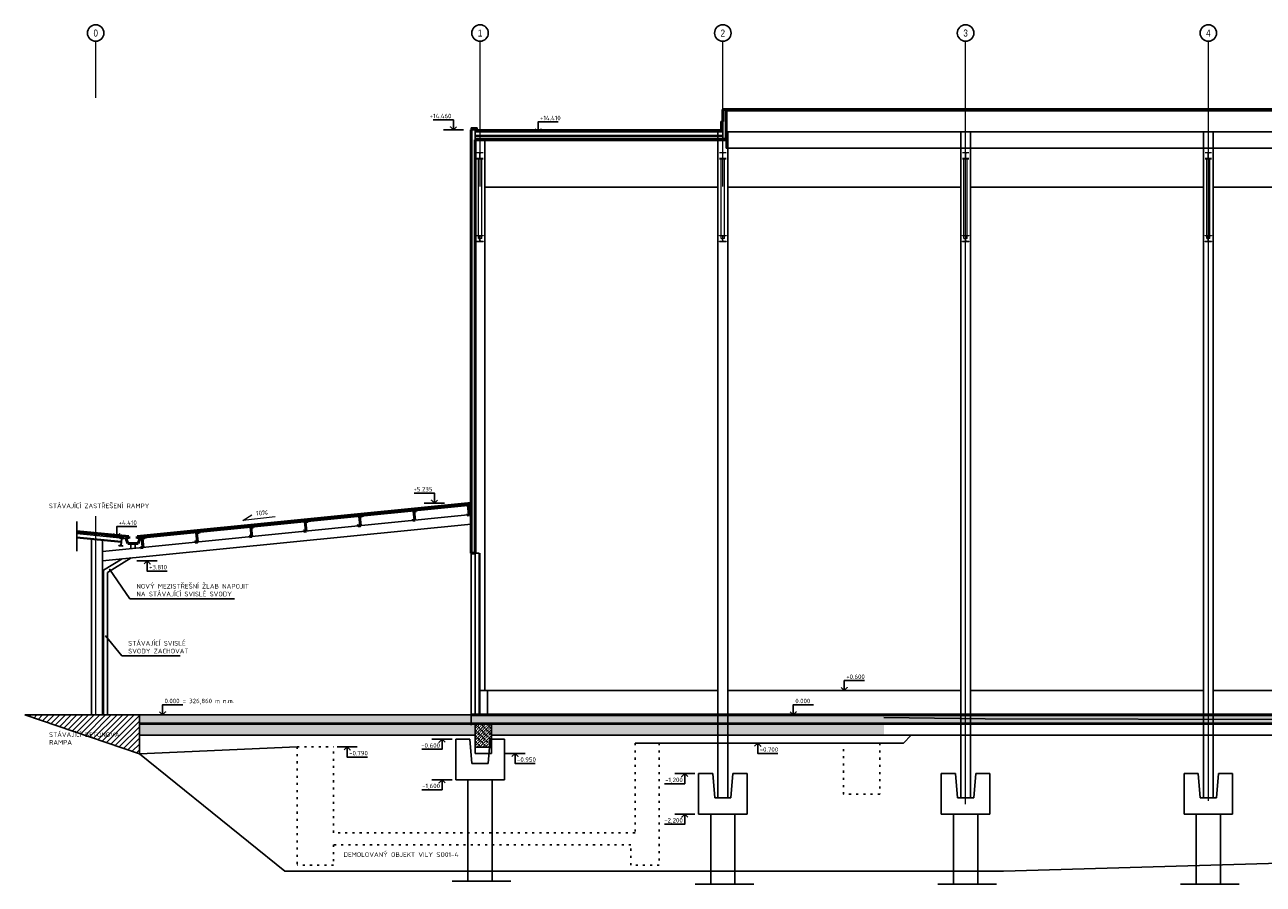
# Model space of a CAD drawing. Header units: millimetres. Extents: x -102634 to 407724, y -68883 to 155589.
# Tile 40 of 80: x 50190 to 80801, y 106976 to 128218. Entities that reach past the tile are written whole.
import ezdxf
from ezdxf.enums import TextEntityAlignment as Align
from ezdxf.lldxf.tags import DXFTag

# ---------------------------------------------------------------- set-up
doc = ezdxf.new("R2010")
doc.units = ezdxf.units.MM
doc.header["$LTSCALE"] = 20
for name, pattern in [('BOURANI', [8.89, 2.54, -6.35]), ('IZOLACE_VODOTESNA_0.5', [30, 15, -15]), ('XKITLINE00', [0])]:
    doc.linetypes.add(name, pattern=pattern)
for name, color, linetype, lineweight in [('CKBOURANI', 7, 'BOURANI', 25), ('CKIZOLACE', 7, 'Continuous', 18), ('CKRASTR', 7, 'DASHDOT', 18), ('CKRASTR_POPIS', 9, 'Continuous', 25), ('CKSTENY_PODROVINOU', 7, 'Continuous', 25), ('CKSTENY_REZ', 7, 'Continuous', 50), ('CKTEXTY_MALE', 8, 'Continuous', 18), ('pohledy', 7, 'Continuous', 25), ('Položka', 2, 'Continuous', 0), ('srafy', 7, 'Continuous', 18)]:
    doc.layers.add(name, color=color, linetype=linetype, lineweight=lineweight)
doc.layers.add('CKKOTY_VYS', color=8, linetype='Continuous', lineweight=25, plot=False)
doc.styles.add('Arial', font='arial.ttf', dxfattribs={"width": 0.8})
doc.styles.get("Standard").update_dxf_attribs({"font": 'isocpeur.ttf'})
tags = doc.linetypes.add('DASHDOT', pattern=[25.4, 12.7, -6.35, 0, -6.35]).pattern_tags.tags
tags[10:11] = [DXFTag(74, 4), DXFTag(75, 0), DXFTag(340, '0'), DXFTag(46, 0.0), DXFTag(50, 0.0), DXFTag(44, 0.0), DXFTag(45, 0.0)]
tags[8:9] = [DXFTag(74, 4), DXFTag(75, 0), DXFTag(340, '0'), DXFTag(46, 0.0), DXFTag(50, 0.0), DXFTag(44, 0.0), DXFTag(45, 0.0)]
tags[6:7] = [DXFTag(74, 4), DXFTag(75, 0), DXFTag(340, '0'), DXFTag(46, 0.0), DXFTag(50, 0.0), DXFTag(44, 0.0), DXFTag(45, 0.0)]
tags[4:5] = [DXFTag(74, 4), DXFTag(75, 0), DXFTag(340, '0'), DXFTag(46, 0.0), DXFTag(50, 0.0), DXFTag(44, 0.0), DXFTag(45, 0.0)]
tags = doc.linetypes.add('DASHED', pattern=[19.05, 12.7, -6.35]).pattern_tags.tags
tags[6:7] = [DXFTag(74, 4), DXFTag(75, 0), DXFTag(340, '0'), DXFTag(46, 0.0), DXFTag(50, 0.0), DXFTag(44, 0.0), DXFTag(45, 0.0)]
tags[4:5] = [DXFTag(74, 4), DXFTag(75, 0), DXFTag(340, '0'), DXFTag(46, 0.0), DXFTag(50, 0.0), DXFTag(44, 0.0), DXFTag(45, 0.0)]
doc.linetypes.add('IZOLACE_TEPELNA_U_0.5', pattern='A,0.001,[221,CADKON.SHX,S=1,R=0,X=0,Y=0],-2,[221,CADKON.SHX,S=1,R=180,X=2,Y=0],-2', length=4.001)
tags = doc.linetypes.add('PRERUSENI', pattern='A,60,[100,CADKON.SHX,S=2.5,R=0,X=0,Y=0],-10', length=70).pattern_tags.tags
tags[12:13] = [DXFTag(74, 4), DXFTag(75, 0), DXFTag(340, '0'), DXFTag(46, 0.0), DXFTag(50, 0.0), DXFTag(44, 0.0), DXFTag(45, 0.0)]
doc.dimstyles.new('CADKON$7', dxfattribs={"dimscale": 100, "dimtxt": 2.5, "dimasz": 2.5, "dimexe": 1.8, "dimexo": 5, "dimgap": 0.6, "dimtad": 1, "dimrnd": 1, "dimtxsty": 'Standard', "dimblk1": 'OBLIQUE', "dimblk2": 'OBLIQUE', "dimsah": 1, "dimcen": 2.5, "dimadec": 1, "dimazin": 2, "dimtfac": 1, "dimtdec": 4, "dimtix": 1, "dimtmove": 0, "dimatfit": 3, "dimldrblk": 'DOTSMALL', "dimfxl": 5, "dimfxlon": 1, "dimtfill": 1, "dimtolj": 1, "dimarcsym": 0})
pattern_1 = [(50, (0, 0), (182.18467, -15.93909), [19.05, -209.55]), (355, (0, 0), (-35.24283, 191.05664), [15.24, -167.64]), (100.451, (15.18, -1.33), (146.9425, 175.11669), [16.19, -178.09]), (46.1842, (0, 50.8), (271.07904, -42.04233), [28.575, -314.325]), (96.6356, (22.6, 47.3), (237.40423, 247.42556), [24.285, -267.135]), (351.184, (0, 50.8), (237.4046, 247.4251), [22.86, -251.46]), (21, (25.4, 38.1), (151.61488, -102.26552), [19.05, -209.55]), (326, (25.4, 38.1), (61.80203, 184.18797), [15.24, -167.64]), (71.4514, (38.03, 29.58), (213.4165, 81.92286), [16.19, -178.09]), (37.5, (0, 0), (3.088603, 84.55504), [0, -165.608, 0, -170.18, 0, -168.275]), (7.5, (0, 0), (66.81966, 100.180575), [0, -97.028, 0, -161.798, 0, -64.135]), (-32.5, (-56.64, 0), (135.590595, -5.728744), [0, -63.5, 0, -198.12, 0, -262.89]), (-42.5, (-82.04, 0), (148.12918, 25.42649), [0, -82.55, 0, -131.572, 0, -186.69])]

# ---------------------------------------------------------------- blocks, each defined once
blk = doc.blocks.new('*U676')
at = {"color": 0, "linetype": 'ByBlock', "lineweight": -2}
blk.add_lwpolyline([(-1.5, 1.5), (0, 0), (1.5, 1.5), (0, 0), (0, 5), (10, 5)], dxfattribs=at)
blk = doc.blocks.new('*U697')
at = {"color": 0, "linetype": 'ByBlock', "lineweight": -2}
blk.add_lwpolyline([(-1.5, 1.5), (0, 0), (1.5, 1.5), (0, 0), (0, 5), (10, 5)], dxfattribs=at)
blk = doc.blocks.new('*U698')
at = {"color": 0, "linetype": 'ByBlock', "lineweight": -2}
blk.add_lwpolyline([(-1.5, 1.5), (0, 0), (1.5, 1.5), (0, 0), (0, 5), (10, 5)], dxfattribs=at)
blk = doc.blocks.new('*U716')
at = {"color": 0, "linetype": 'ByBlock', "lineweight": -2}
blk.add_lwpolyline([(-1.5, 1.5), (0, 0), (1.5, 1.5), (0, 0), (0, 5), (10, 5)], dxfattribs=at)
blk = doc.blocks.new('*U721')
at = {"color": 0, "linetype": 'ByBlock', "lineweight": -2}
blk.add_lwpolyline([(-1.5, -1.5), (0, 0), (1.5, -1.5), (0, 0), (0, -5), (10, -5)], dxfattribs=at)
blk = doc.blocks.new('*U724')
at = {"color": 0, "linetype": 'ByBlock', "lineweight": -2}
blk.add_lwpolyline([(-1.5, 1.5), (0, 0), (1.5, 1.5), (0, 0), (0, 5), (10, 5)], dxfattribs=at)
blk = doc.blocks.new('*U725')
at = {"color": 0, "linetype": 'ByBlock', "lineweight": -2}
blk.add_lwpolyline([(-1.5, 1.5), (0, 0), (1.5, 1.5), (0, 0), (0, 5), (10, 5)], dxfattribs=at)
blk = doc.blocks.new('*U784')
at = {"color": 0, "linetype": 'ByBlock', "lineweight": -2}
blk.add_lwpolyline([(-1.5, -1.5), (0, 0), (1.5, -1.5), (0, 0), (0, -5), (10, -5)], dxfattribs=at)
blk = doc.blocks.new('*U785')
at = {"color": 0, "linetype": 'ByBlock', "lineweight": -2}
blk.add_lwpolyline([(-1.5, -1.5), (0, 0), (1.5, -1.5), (0, 0), (0, -5), (10, -5)], dxfattribs=at)
blk = doc.blocks.new('*U675')
at = {"color": 0, "linetype": 'ByBlock', "lineweight": -2}
blk.add_lwpolyline([(-1.5, 1.5), (0, 0), (1.5, 1.5), (0, 0), (0, 5), (10, 5)], dxfattribs=at)
blk = doc.blocks.new('*U701')
at = {"color": 0, "linetype": 'ByBlock', "lineweight": -2}
blk.add_lwpolyline([(-1.5, -1.5), (0, 0), (1.5, -1.5), (0, 0), (0, -5), (10, -5)], dxfattribs=at)
blk = doc.blocks.new('vazník řez')
at = {"layer": 'Položka', "linetype": 'XKITLINE00', "lineweight": 0}
for p, q in [((-0.8, 138.01), (0.8, 138.01)), ((-0.18, 137.92), (-0.8, 137.92)), ((-0.03, 137.76), (-0.04, 137.82)), ((-0.03, 136.72), (-0.03, 137.76)), ((0.04, 137.82), (0.03, 137.76)), ((0.03, 136.72), (0.03, 137.76)), ((0.8, 137.92), (0.18, 137.92)), ((-0.8, 136.57), (-0.18, 136.57)), ((-0.8, 136.48), (0.8, 136.48)), ((-0.4, 117.5), (-0.4, 136.48)), ((-0.18, 136.57), (-0.12, 136.58)), ((-0.04, 136.66), (-0.03, 136.72)), ((0.03, 136.72), (0.04, 136.66)), ((0.12, 136.58), (0.18, 136.57)), ((0.18, 136.57), (0.8, 136.57)), ((0.4, 117.5), (0.4, 136.48)), ((-0.8, 117.5), (0.8, 117.5)), ((-0.8, 117.41), (-0.8, 117.5)), ((-0.18, 117.41), (-0.8, 117.41)), ((-0.4, 116.74), (-0.4, 117.41)), ((-0.4, 116.74), (-0.03, 116.74)), ((-0.4, 116.74), (-0.4, 116.74)), ((-0.12, 117.4), (-0.18, 117.41)), ((-0.03, 117.26), (-0.04, 117.32)), ((-0.03, 116.22), (-0.03, 117.26)), ((0.04, 117.32), (0.03, 117.26)), ((0.03, 116.22), (0.03, 117.26)), ((0.4, 116.74), (0.03, 116.74)), ((0.18, 117.41), (0.12, 117.4)), ((0.8, 117.41), (0.18, 117.41)), ((0.4, 116.74), (0.4, 117.41)), ((0.8, 117.5), (0.8, 117.41)), ((-0.8, 116.07), (-0.18, 116.07)), ((-0.8, 115.98), (-0.8, 116.07)), ((-0.8, 115.98), (0.8, 115.98)), ((-0.18, 116.07), (-0.12, 116.08)), ((-0.04, 116.16), (-0.03, 116.22)), ((0.03, 116.22), (0.04, 116.16)), ((0.12, 116.08), (0.18, 116.07)), ((0.18, 116.07), (0.8, 116.07)), ((0.8, 116.07), (0.8, 115.98))]:
    blk.add_line(p, q, dxfattribs=at)
for centre, start, end in [((-0.18, 137.77), 22.3577, 67.3572), ((0.18, 137.77), 112.6428, 157.6423), ((-0.18, 136.72), 292.6428, 337.6423), ((0.18, 136.72), 202.3577, 247.3572), ((-0.18, 117.26), 22.5, 67.5), ((0.18, 117.26), 112.5, 157.5), ((-0.18, 116.22), 292.5, 337.5), ((0.18, 116.22), 202.5, 247.5)]:
    blk.add_arc(centre, 0.15, start, end, dxfattribs=at)
blk = doc.blocks.new('_OBLIQUE')
at = {"color": 0, "linetype": 'ByBlock', "transparency": 33554687}
blk.add_line((-0.5, -0.5), (0.5, 0.5), dxfattribs=at)

msp = doc.modelspace()

# ---------------------------------------------------------------- hatches: boundary and pattern name
at = {"layer": 'pohledy'}
h = msp.add_hatch(dxfattribs=at)
h.set_pattern_fill('ZEM_OBECNE', color=256, scale=50, style=0)
h.set_pattern_definition([(45, (0, 0), (-70.71068, 70.71068), [])])
h.paths.add_polyline_path([(50810, 110777), (52397, 110777), (52397, 109481), (50810, 109481)], flags=24)
h.paths.add_polyline_path([(53024, 111160), (53024, 110200), (50190, 111160)])
at = {"layer": 'srafy', "transparency": 33554687}
h = msp.add_hatch(dxfattribs=at)
h.set_pattern_fill('BETON-PROSTY', color=256, scale=25, style=0)
h.set_pattern_definition([(45, (0, 0), (-70.71068, 70.71068), []), (45, (70.71, 0), (-35.35534, 106.06602), [50, -25, 0, -25])])
h.paths.add_polyline_path([(61224, 111160), (53595, 111160), (53024, 111160), (53024, 110960), (61224, 110960)])
h.paths.add_polyline_path([(58790, 110646), (58790, 111174), (59120, 111174), (59120, 110646)], flags=24)
at = {"layer": 'srafy'}
h = msp.add_hatch(dxfattribs=at)
h.set_pattern_fill('BETON-ZELEZOBETON', color=256, scale=25, style=0)
h.set_pattern_definition([(45, (0, 0), (-88.38835, 88.38835), []), (45, (35.36, 0), (-88.38835, 88.38835), []), (45, (106.07, 0), (-53.03301, 123.74369), [50, -25, 0, -25])])
h.paths.add_polyline_path([(61624, 111160), (61444, 111160), (61324, 111160), (61224, 111160), (61224, 110960), (71424, 110960), (71424, 111100), (73444, 111068), (73444, 111160), (73324, 111160), (69185, 111160), (67564, 111160), (67324, 111160)])
h.paths.add_polyline_path([(73444, 111068), (71424, 111100), (71424, 110960), (73444, 110960)])
h.paths.add_polyline_path([(73924, 111060), (79444, 111042), (79444, 111160), (79324, 111160), (73564, 111160), (73444, 111160), (73444, 111068)])
h.paths.add_polyline_path([(73924, 111060), (73444, 111068), (73444, 110960), (79444, 110960), (79444, 111042)])
h.paths.add_polyline_path([(79444, 111042), (79444, 110960), (83065, 110960), (83065, 111030)])
h.paths.add_polyline_path([(79564, 111160), (79444, 111160), (79444, 111042), (83065, 111030), (83065, 111060), (83065, 111160)])
h = msp.add_hatch(dxfattribs=at)
h.set_pattern_fill('AR-CONC', color=256, style=0)
h.set_pattern_definition(pattern_1)
h.paths.add_polyline_path([(50839, 110748), (53013, 110748), (53013, 110529), (50839, 110529)], flags=24)
h.paths.add_polyline_path([(58957, 110778), (58957, 111042), (59122, 111042), (59122, 110778)], flags=24)
h.paths.add_polyline_path([(61224, 110910), (61324, 110910), (61324, 110660), (53024, 110660), (53024, 110960), (61224, 110960)])
h = msp.add_hatch(dxfattribs=at)
h.set_pattern_fill('BETON-PERLITBETON', color=256, scale=25, style=0)
h.set_pattern_definition([(45, (0, 0), (-70.71068, 70.71068), []), (45, (70.71, 0), (-70.71068, 70.71068), [25, -75]), (135, (123.74, 17.68), (-70.71068, -70.71068), [50, -50]), (0, (88.39, 53.03), (70.710678, 70.710678), [35.35534, -106.06602]), (90, (123.744, 17.68), (-70.710678, 70.710678), [35.35534, -106.06602])])
h.paths.add_polyline_path([(61324, 110910), (61324, 110360), (61724, 110360), (61724, 110910)])
h = msp.add_hatch(dxfattribs=at)
h.set_pattern_fill('AR-CONC', color=256, style=0)
h.set_pattern_definition(pattern_1)
h.paths.add_polyline_path([(61724, 110660), (71424, 110660), (71424, 110910), (61724, 110910)])

# ---------------------------------------------------------------- linework, layer by layer
at = {"layer": 'CKBOURANI'}
for p, q in [((56924, 110370), (56924, 107449)), ((56924, 110370), (57824, 110370)), ((57824, 108249), (57824, 110370)), ((65274, 110460), (65274, 108249)), ((65874, 110460), (65874, 107449)), ((70424, 109199), (70424, 110460)), ((71324, 110460), (71324, 109199)), ((71324, 109199), (70424, 109199)), ((65274, 108249), (57824, 108249)), ((57824, 107949), (57824, 107449)), ((65174, 107949), (57824, 107949)), ((65174, 107449), (65174, 107949)), ((57824, 107449), (56924, 107449)), ((65874, 107449), (65174, 107449))]:
    msp.add_line(p, q, dxfattribs=at)
at = {"layer": 'CKIZOLACE'}
for p, q in [((61324, 125568), (67444, 125568)), ((53024, 110930), (53024, 110960)), ((53024, 110930), (103564, 110930))]:
    msp.add_line(p, q, dxfattribs=at)
at = {"layer": 'CKIZOLACE', "linetype": 'IZOLACE_VODOTESNA_0.5'}
for points in [[(61224, 125643, 50, 50, 0), (61349, 125643, 50, 50, 0), (61349, 125593, 50, 50, 0), (67419, 125593, 50, 50, 0), (67419, 125823, 0, 0, 0)], [(53024, 110945, 30, 30, 0), (103564, 110945, 0, 0, 0)]]:
    msp.add_lwpolyline(points, format="xyseb", dxfattribs=at)
at = {"layer": 'CKIZOLACE', "linetype": 'IZOLACE_TEPELNA_U_0.5', "ltscale": 2}
msp.add_lwpolyline([(61324, 125488), (67444, 125488)], dxfattribs=at)
at = {"layer": 'CKKOTY_VYS'}
for p, q in [((61037, 125618), (60537, 125618)), ((63127, 125568), (62627, 125568)), ((60566, 116393), (60066, 116393)), ((52712, 115567), (52212, 115567)), ((53463, 114967), (52963, 114967)), ((70694, 111760), (70194, 111760)), ((53845, 111160), (53345, 111160)), ((69435, 111160), (68935, 111160)), ((60754, 110560), (60254, 110560)), ((58408, 110370), (57908, 110370)), ((62558, 110210), (62058, 110210)), ((66754, 109710), (66254, 109710)), ((60754, 109560), (60254, 109560)), ((66754, 108710), (66254, 108710))]:
    msp.add_line(p, q, dxfattribs=at)
at = {"layer": 'CKRASTR'}
for p, q in [((51944, 126416), (51944, 127810)), ((61444, 124219), (61444, 127810)), ((67444, 125823), (67444, 127810)), ((73444, 108957), (73444, 127810)), ((79444, 109040), (79444, 127810)), ((67444, 124219), (67444, 125568)), ((51944, 111160), (51944, 116073)), ((61444, 111160), (61444, 115160))]:
    msp.add_line(p, q, dxfattribs=at)
at = {"layer": 'CKRASTR_POPIS'}
for centre in [(51944, 128014), (61444, 128014), (67444, 128014), (73444, 128014), (79444, 128014)]:
    msp.add_circle(centre, 204, dxfattribs=at)
at = {"layer": 'CKSTENY_PODROVINOU'}
for p, q in [((67394, 125618), (67394, 125823)), ((67394, 125823), (67444, 125823)), ((67444, 125823), (67444, 125568)), ((67444, 125568), (67444, 125823)), ((61224, 125668), (61374, 125668)), ((61224, 125668), (61224, 125618)), ((61224, 125618), (61324, 125618)), ((61324, 125618), (61324, 125568)), ((61324, 125568), (67444, 125568)), ((61374, 125668), (61374, 125618)), ((61374, 125618), (67394, 125618)), ((61224, 110930), (61224, 110960)), ((61224, 110910), (61224, 110960))]:
    msp.add_line(p, q, dxfattribs=at)
at = {"layer": 'CKSTENY_REZ'}
for p, q in [((97444, 126125), (67444, 126125)), ((67444, 126125), (67444, 125823)), ((67524, 126125), (67524, 125373)), ((97364, 126105), (67524, 126105)), ((61224, 115160), (61224, 125618)), ((61324, 115160), (61324, 125373)), ((61324, 125373), (67524, 125373)), ((52965, 115567), (61224, 116393)), ((61214, 116342), (61149, 116336)), ((61149, 116336), (61172, 116107)), ((61151, 116334), (61212, 116340)), ((61174, 116105), (61151, 116334)), ((61212, 116340), (61213, 116328)), ((61213, 116328), (61215, 116328)), ((61215, 116328), (61214, 116342)), ((58527, 116073), (58463, 116067)), ((58463, 116067), (58486, 115838)), ((58465, 116065), (58526, 116071)), ((58488, 115836), (58465, 116065)), ((58467, 116019), (58469, 116021)), ((58509, 116070), (58510, 116072)), ((58526, 116071), (58527, 116059)), ((58529, 116060), (58527, 116073)), ((58527, 116059), (58529, 116060)), ((59871, 116208), (59806, 116201)), ((59806, 116201), (59829, 115972)), ((59808, 116200), (59869, 116206)), ((59831, 115971), (59808, 116200)), ((59821, 116047), (59823, 116050)), ((59869, 116206), (59870, 116194)), ((59870, 116194), (59872, 116194)), ((59872, 116194), (59871, 116208)), ((61115, 116115), (61113, 116115)), ((61113, 116115), (61115, 116099)), ((61116, 116101), (61115, 116115)), ((61115, 116099), (61174, 116105)), ((61172, 116107), (61116, 116101)), ((55841, 115805), (55776, 115798)), ((55776, 115798), (55799, 115569)), ((55778, 115797), (55839, 115803)), ((55801, 115568), (55778, 115797)), ((55839, 115803), (55840, 115791)), ((55840, 115791), (55842, 115791)), ((55842, 115791), (55841, 115805)), ((57085, 115712), (57083, 115712)), ((57083, 115712), (57085, 115696)), ((57087, 115698), (57085, 115712)), ((57184, 115939), (57119, 115933)), ((57119, 115933), (57142, 115704)), ((57122, 115931), (57182, 115937)), ((57144, 115702), (57122, 115931)), ((57182, 115937), (57183, 115925)), ((57183, 115925), (57185, 115925)), ((57185, 115925), (57184, 115939)), ((58428, 115847), (58426, 115846)), ((58426, 115846), (58428, 115830)), ((58430, 115833), (58428, 115847)), ((58428, 115830), (58488, 115836)), ((58486, 115838), (58430, 115833)), ((59772, 115981), (59770, 115981)), ((59770, 115981), (59771, 115965)), ((59771, 115965), (59831, 115971)), ((59773, 115967), (59772, 115981)), ((59829, 115972), (59773, 115967)), ((51474, 115695), (52764, 115566)), ((52740, 115398), (52694, 115511)), ((52760, 115518), (52764, 115565)), ((52764, 115565), (52764, 115566)), ((52970, 115518), (52965, 115567)), ((52990, 115398), (53035, 115511)), ((53154, 115536), (53089, 115530)), ((53089, 115530), (53112, 115301)), ((53092, 115528), (53152, 115534)), ((53115, 115299), (53092, 115528)), ((53152, 115534), (53154, 115522)), ((53156, 115522), (53154, 115536)), ((53154, 115522), (53156, 115522)), ((54399, 115444), (54397, 115443)), ((54397, 115443), (54398, 115427)), ((54398, 115427), (54458, 115433)), ((54400, 115430), (54399, 115444)), ((54456, 115435), (54400, 115430)), ((54497, 115670), (54433, 115664)), ((54433, 115664), (54456, 115435)), ((54435, 115662), (54496, 115668)), ((54458, 115433), (54435, 115662)), ((54441, 115578), (54443, 115580)), ((54496, 115668), (54497, 115656)), ((54499, 115657), (54497, 115670)), ((54497, 115656), (54499, 115657)), ((55742, 115578), (55740, 115578)), ((55740, 115578), (55741, 115562)), ((55741, 115562), (55801, 115568)), ((55743, 115564), (55742, 115578)), ((55799, 115569), (55743, 115564)), ((55761, 115564), (55763, 115566)), ((55795, 115606), (55797, 115608)), ((57085, 115696), (57144, 115702)), ((57142, 115704), (57087, 115698)), ((52740, 115398), (52990, 115398)), ((53055, 115309), (53053, 115309)), ((53053, 115309), (53055, 115293)), ((53057, 115295), (53055, 115309)), ((53055, 115293), (53115, 115299)), ((53112, 115301), (53057, 115295)), ((61324, 115160), (61224, 115160)), ((61224, 111160), (103264, 111160))]:
    msp.add_line(p, q, dxfattribs=at)
at = {"layer": 'CKTEXTY_MALE'}
for p, q in [((55582, 115967), (55806, 116104)), ((56379, 116054), (55582, 115967))]:
    msp.add_line(p, q, dxfattribs=at)
at = {"layer": 'Defpoints'}
for p, q in [((53024, 110200), (50190, 111160)), ((56620, 107301), (53024, 110200)), ((74378, 107301), (104895, 108189)), ((56620, 107301), (68283, 107301)), ((68283, 107301), (74378, 107301))]:
    msp.add_line(p, q, dxfattribs=at)
at = {"layer": 'pohledy'}
for p, q in [((61324, 125373), (61324, 125568)), ((67324, 125569), (67324, 111160)), ((67444, 125568), (67444, 125408)), ((67524, 125569), (97444, 125569)), ((67564, 125569), (67564, 111160)), ((73324, 125569), (73324, 111160)), ((73564, 125569), (73564, 111160)), ((79324, 125569), (79324, 111160)), ((79564, 125569), (79564, 111160)), ((61324, 125468), (67444, 125468)), ((61324, 125408), (67524, 125408)), ((61564, 125373), (61564, 111760)), ((67524, 125373), (67524, 125172)), ((67524, 125172), (97324, 125172)), ((61564, 124207), (67324, 124207)), ((67564, 124207), (73324, 124207)), ((73564, 124207), (79324, 124207)), ((79564, 124207), (85324, 124207)), ((52970, 115518), (61224, 116343)), ((52109, 115199), (61224, 116110)), ((52109, 114967), (61224, 115879)), ((51474, 115645), (52537, 115539)), ((51474, 115553), (52575, 115443)), ((51474, 115537), (52573, 115427)), ((51839, 111160), (51839, 115500)), ((52109, 111160), (52109, 115473)), ((52537, 115539), (52536, 115530)), ((52536, 115530), (52571, 115527)), ((52636, 115529), (52537, 115539)), ((52537, 115539), (52537, 115539)), ((52537, 115539), (52537, 115539)), ((52566, 115356), (52582, 115514)), ((52575, 115526), (52571, 115527)), ((52571, 115355), (52587, 115513)), ((52582, 115514), (52581, 115519)), ((52589, 115518), (52587, 115513)), ((52600, 115524), (52596, 115524)), ((52600, 115524), (52635, 115521)), ((52635, 115521), (52636, 115529)), ((52636, 115529), (52759, 115517)), ((52518, 115348), (52517, 115340)), ((52517, 115340), (52616, 115330)), ((52553, 115345), (52518, 115348)), ((52553, 115345), (52557, 115345)), ((52564, 115351), (52566, 115356)), ((52571, 115355), (52572, 115350)), ((52578, 115343), (52582, 115342)), ((52617, 115338), (52582, 115342)), ((52616, 115330), (52617, 115338)), ((52815, 115398), (52815, 115269)), ((52915, 115398), (52915, 115279)), ((61224, 115160), (61224, 115160)), ((61224, 111160), (61224, 115160)), ((61224, 111160), (61224, 115160)), ((61324, 115160), (61324, 115160)), ((61324, 111160), (61324, 115160)), ((61324, 115160), (61424, 115160)), ((61424, 111160), (61424, 115160)), ((52595, 115016), (52134, 114734)), ((52823, 115039), (52234, 114678)), ((52134, 114734), (52134, 111160)), ((52234, 114678), (52234, 111160)), ((61324, 111160), (61324, 111760)), ((61424, 111760), (61624, 111760)), ((61624, 111760), (67324, 111760)), ((61624, 111760), (61624, 111160)), ((67564, 111760), (73324, 111760)), ((73564, 111760), (79324, 111760)), ((79564, 111760), (85324, 111760)), ((61224, 111160), (50190, 111160)), ((53024, 111160), (53024, 110200)), ((61224, 111160), (61224, 110960)), ((61224, 110960), (53024, 110960)), ((61224, 110960), (103564, 110960)), ((61324, 110960), (61324, 110210)), ((61724, 110960), (61724, 110210)), ((53024, 110660), (61324, 110660)), ((61724, 110660), (103164, 110660)), ((71908, 110460), (72097, 110660)), ((61724, 110360), (61324, 110360)), ((61724, 110210), (61324, 110210)), ((65274, 110460), (71908, 110460))]:
    msp.add_line(p, q, dxfattribs=at)
at = {"layer": 'pohledy', "linetype": 'PRERUSENI', "ltscale": 0.5}
msp.add_line((51474, 115937), (51474, 115208), dxfattribs=at)
at = {"layer": 'pohledy', "linetype": 'DASHED'}
for p, q in [((67324, 111160), (67324, 109110)), ((67564, 111160), (67564, 109110)), ((73324, 111160), (73324, 109110)), ((73564, 111160), (73564, 109110)), ((79324, 111160), (79324, 109110)), ((79564, 111160), (79564, 109110)), ((71424, 111100), (73924, 111060)), ((73924, 111060), (103664, 110997)), ((60844, 110560), (60844, 109560)), ((61194, 110560), (60844, 110560)), ((61194, 110560), (61244, 109960)), ((61644, 109960), (61694, 110560)), ((62044, 110560), (61694, 110560)), ((62044, 109560), (62044, 110560)), ((53024, 110200), (56924, 110370)), ((61644, 109960), (61244, 109960)), ((66844, 109710), (66844, 108710)), ((67194, 109710), (66844, 109710)), ((67194, 109710), (67244, 109110)), ((67644, 109110), (67694, 109710)), ((68044, 109710), (67694, 109710)), ((68044, 108710), (68044, 109710)), ((72844, 109710), (72844, 108710)), ((73194, 109710), (72844, 109710)), ((73194, 109710), (73244, 109110)), ((73644, 109110), (73694, 109710)), ((74044, 109710), (73694, 109710)), ((74044, 108710), (74044, 109710)), ((78844, 109710), (78844, 108710)), ((79194, 109710), (78844, 109710)), ((79194, 109710), (79244, 109110)), ((79644, 109110), (79694, 109710)), ((80044, 109710), (79694, 109710)), ((80044, 108710), (80044, 109710)), ((60844, 109560), (62044, 109560)), ((61144, 109560), (61144, 108641)), ((61744, 109560), (61744, 108641)), ((67644, 109110), (67244, 109110)), ((73644, 109110), (73244, 109110)), ((79644, 109110), (79244, 109110)), ((61144, 108710), (61144, 107049)), ((61744, 108710), (61744, 107049)), ((66844, 108710), (68044, 108710)), ((67144, 108710), (67144, 106976)), ((67744, 108710), (67744, 106976)), ((72844, 108710), (74044, 108710)), ((73144, 108710), (73144, 106976)), ((73744, 108710), (73744, 106976)), ((78844, 108710), (80044, 108710)), ((79144, 108710), (79144, 106976)), ((79744, 108710), (79744, 106976))]:
    msp.add_line(p, q, dxfattribs=at)
at = {"layer": 'pohledy', "linetype": 'PRERUSENI'}
for p, q in [((60758, 107049), (62207, 107049)), ((66758, 106976), (68207, 106976)), ((72758, 106976), (74207, 106976)), ((78758, 106976), (80207, 106976))]:
    msp.add_line(p, q, dxfattribs=at)
at = {"layer": 'pohledy'}
for centre, start, end in [((52570, 115515), 16.7894, 61.7894), ((52599, 115512), 106.7894, 151.7894), ((52554, 115357), 286.7894, 331.7894), ((52583, 115354), 196.7894, 241.7894)]:
    msp.add_arc(centre, 12, start, end, dxfattribs=at)
at = {"layer": 'Položka', "linetype": 'XKITLINE00'}
for q in [(52760, 115518), (52759, 115517), (52759, 115517)]:
    msp.add_line((52759, 115517), q, dxfattribs=at)

# ---------------------------------------------------------------- block references
at = {"xscale": 100, "yscale": 100, "zscale": 100}
for p in [(61444, 111260), (67444, 111260), (73444, 111260), (79444, 111260)]:
    msp.add_blockref('vazník řez', p, dxfattribs=at)
at = {"layer": 'CKKOTY_VYS'}
ref = msp.add_blockref('*U697', (60787, 125618), dxfattribs=dict(at, xscale=-50, yscale=50, zscale=50))
ref.add_attrib('Výška', '+14.460', dxfattribs={"layer": '0', "color": 0, "linetype": 'ByBlock', "lineweight": -2, "height": 110}).set_placement((60737, 125908), align=Align.RIGHT)
ref = msp.add_blockref('*U675', (62877, 125568), dxfattribs=dict(at, xscale=50, yscale=50, zscale=50))
ref.add_attrib('Výška', '+14.410', (62927, 125858), dxfattribs={"layer": '0', "color": 0, "linetype": 'ByBlock', "lineweight": -2, "height": 110})
ref = msp.add_blockref('*U698', (60316, 116393), dxfattribs=dict(at, xscale=-50, yscale=50, zscale=50))
ref.add_attrib('Výška', '+5.235', dxfattribs={"layer": '0', "color": 0, "linetype": 'ByBlock', "lineweight": -2, "height": 110}).set_placement((60266, 116683), align=Align.RIGHT)
ref = msp.add_blockref('*U676', (52462, 115567), dxfattribs=dict(at, xscale=50, yscale=50, zscale=50))
ref.add_attrib('Výška', '+4.410', (52512, 115857), dxfattribs={"layer": '0', "color": 0, "linetype": 'ByBlock', "lineweight": -2, "height": 110})
ref = msp.add_blockref('*U721', (53213, 114967), dxfattribs=dict(at, xscale=50, yscale=50, zscale=50))
ref.add_attrib('Výška', '+3.810', (53263, 114757), dxfattribs={"layer": '0', "color": 0, "linetype": 'ByBlock', "lineweight": -2, "height": 110})
ref = msp.add_blockref('*U725', (70444, 111760), dxfattribs=dict(at, xscale=50, yscale=50, zscale=50))
ref.add_attrib('Výška', '+0.600', (70494, 112050), dxfattribs={"layer": '0', "color": 0, "linetype": 'ByBlock', "lineweight": -2, "height": 110})
ref = msp.add_blockref('*U716', (53595, 111160), dxfattribs=dict(at, xscale=50, yscale=50, zscale=50))
ref.add_attrib('Výška', '0.000 = 326,860 m n.m.', (53645, 111450), dxfattribs={"layer": '0', "color": 0, "linetype": 'ByBlock', "lineweight": -2, "height": 110})
ref = msp.add_blockref('*U724', (69185, 111160), dxfattribs=dict(at, xscale=50, yscale=50, zscale=50))
ref.add_attrib('Výška', '0.000', (69235, 111450), dxfattribs={"layer": '0', "color": 0, "linetype": 'ByBlock', "lineweight": -2, "height": 110})
ref = msp.add_blockref('*U785', (60504, 110560), dxfattribs=dict(at, xscale=-50, yscale=50, zscale=50))
ref.add_attrib('Výška', '-0,600', dxfattribs={"layer": '0', "color": 0, "linetype": 'ByBlock', "lineweight": -2, "height": 110}).set_placement((60454, 110350), align=Align.RIGHT)
ref = msp.add_blockref('*U701', (58158, 110370), dxfattribs=dict(at, xscale=50, yscale=50, zscale=50))
ref.add_attrib('Výška', '-0.790', (58208, 110160), dxfattribs={"layer": '0', "color": 0, "linetype": 'ByBlock', "lineweight": -2, "height": 110})
ref = msp.add_blockref('*U701', (62308, 110210), dxfattribs=dict(at, xscale=50, yscale=50, zscale=50))
ref.add_attrib('Výška', '-0.950', (62358, 110000), dxfattribs={"layer": '0', "color": 0, "linetype": 'ByBlock', "lineweight": -2, "height": 110})
ref = msp.add_blockref('*U701', (68305, 110460), dxfattribs=dict(at, xscale=50, yscale=50, zscale=50))
ref.add_attrib('Výška', '-0.700', (68355, 110250), dxfattribs={"layer": '0', "color": 0, "linetype": 'ByBlock', "lineweight": -2, "height": 110})
ref = msp.add_blockref('*U785', (66504, 109710), dxfattribs=dict(at, xscale=-50, yscale=50, zscale=50))
ref.add_attrib('Výška', '-1,200', dxfattribs={"layer": '0', "color": 0, "linetype": 'ByBlock', "lineweight": -2, "height": 110}).set_placement((66454, 109500), align=Align.RIGHT)
ref = msp.add_blockref('*U784', (60504, 109560), dxfattribs=dict(at, xscale=-50, yscale=50, zscale=50))
ref.add_attrib('Výška', '-1,600', dxfattribs={"layer": '0', "color": 0, "linetype": 'ByBlock', "lineweight": -2, "height": 110}).set_placement((60454, 109350), align=Align.RIGHT)
ref = msp.add_blockref('*U784', (66504, 108710), dxfattribs=dict(at, xscale=-50, yscale=50, zscale=50))
ref.add_attrib('Výška', '-2,200', dxfattribs={"layer": '0', "color": 0, "linetype": 'ByBlock', "lineweight": -2, "height": 110}).set_placement((66454, 108500), align=Align.RIGHT)

# ---------------------------------------------------------------- texts
at = {"layer": 'CKRASTR_POPIS', "style": 'Arial', "width": 0.8}
for s, p in [('0', (51944, 128013)), ('1', (61444, 128013)), ('2', (67444, 128013)), ('3', (73444, 128013)), ('4', (79444, 128013))]:
    msp.add_text(s, height=175, dxfattribs=at).set_placement(p, align=Align.MIDDLE)
at = {"layer": 'CKTEXTY_MALE'}
msp.add_text('10%', height=115, rotation=6.2419, dxfattribs=at).set_placement((55912, 116082))
at = {"layer": 'CKTEXTY_MALE', "char_height": 115, "attachment_point": 1}
for s, insert, width in [('STÁVAJÍCÍ ZASTŘEŠENÍ RAMPY', (50785, 116384), 2156.44), ('DEMOLOVANÝ OBJEKT VILY SO01-4', (58069, 107766), 8610)]:
    msp.add_mtext(s, dxfattribs=dict(at, insert=insert, width=width))
at = {"layer": 'CKTEXTY_MALE', "char_height": 115}
for s, insert, attachment_point in [('NOVÝ MEZISTŘEŠNÍ ŽLAB NAPOJIT\\PNA STÁVAJÍCÍ SVISLÉ SVODY', (52950, 114091), 7), ('STÁVAJÍCÍ SVISLÉ \\PSVODY ZACHOVAT', (52746, 112681), 7), ('STÁVAJÍCÍ BETONOVÁ \\PRAMPA', (50792, 110731), 1)]:
    msp.add_mtext(s, dxfattribs=dict(at, insert=insert, attachment_point=attachment_point))

# ---------------------------------------------------------------- leaders
at = {"layer": 'CKTEXTY_MALE', "annotation_type": 0, "has_hookline": 1, "hookline_direction": 0}
for points, text_width in [([(52288, 114765), (52790, 114031), (52890, 114031)], 2426), ([(52182, 113112), (52586, 112621), (52686, 112621)], 1288)]:
    msp.add_leader(points, dimstyle='CADKON$7', override={"dimtxt": 2.3, "dimasz": 1}, dxfattribs=dict(at, text_width=text_width))

doc.saveas('drawing.dxf')
